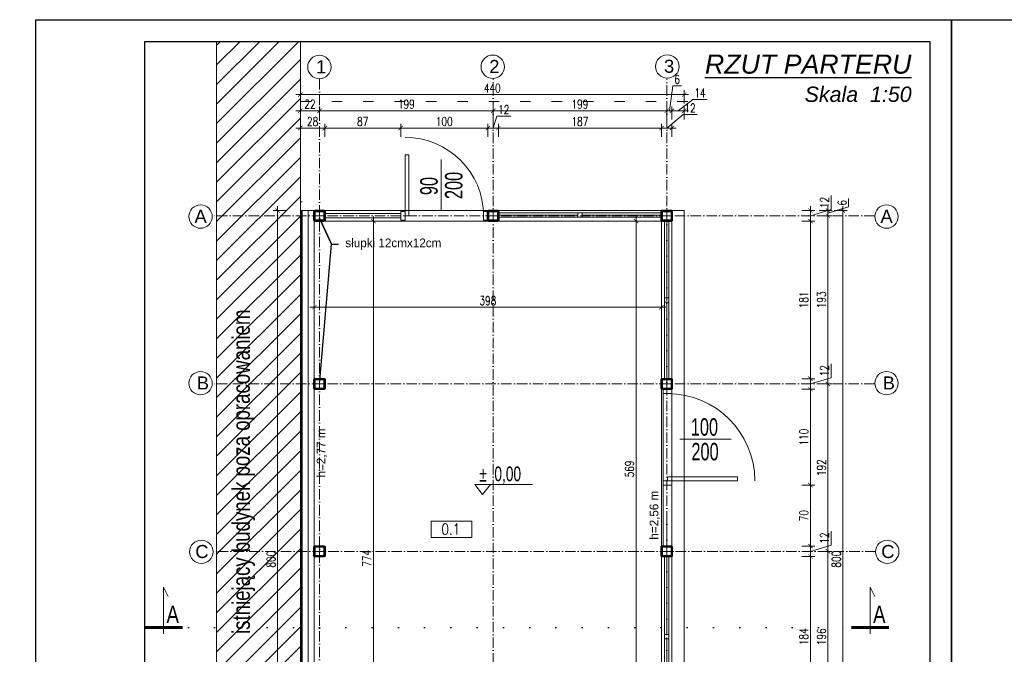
# Model space of a CAD drawing. Header units: millimetres. Extents: x 0 to 27018, y 10208 to 12867.
# Tile 19 of 25: x 21285 to 22413, y 10965 to 11693. Entities that reach past the tile are written whole.
import ezdxf
from ezdxf import colors
from ezdxf.entities.mleader import LeaderData, LeaderLine
from ezdxf.enums import TextEntityAlignment as Align
from ezdxf.math import Vec2, Vec3

# ---------------------------------------------------------------- set-up
doc = ezdxf.new("R2010")
doc.units = ezdxf.units.MM
for name, pattern in [('1105-AUCH-KA-PZ-AR-110-C$0$POL-01000-RG-1A(TYPE B)$0$CERCHOVANA2', [120, 40, -80, 0, 0, 0, 0]), ('ACAD_ISO03W100', [30, 12, -18]), ('ACAD_ISO07W100', [3, 0, -3]), ('ACAD_ISO10W100', [18, 12, -3, 0, -3])]:
    doc.linetypes.add(name, pattern=pattern)
for name, color, linetype, lineweight in [('0.widokowa', 171, 'Continuous', 18), ('A_opis pomieszczen', 5, 'Continuous', 15), ('izolacja', 191, 'BATTING', 0), ('opis', 241, 'Continuous', 13), ('OPISY', 240, 'Continuous', 18), ('osie', 43, 'ACAD_ISO10W100', 0), ('PRZEKROJOWA', 7, 'Continuous', 40), ('RAMKA', 4, 'Continuous', 60), ('siatka', 30, 'ACAD_ISO03W100', 25), ('widok', 103, 'Continuous', 20), ('wymiar', 13, 'Continuous', 13)]:
    doc.layers.add(name, color=color, linetype=linetype, lineweight=lineweight)
doc.layers.add('Znak północy', color=7, linetype='Continuous')
doc.styles.add('4mm', font='txt', dxfattribs={"width": 0.8, "height": 20})
doc.styles.add('8mm', font='txt', dxfattribs={"width": 0.8, "height": 40})
doc.styles.add('arial CE', font='txt')
doc.styles.add('MÓJ', font='txt', dxfattribs={"width": 0.8, "height": 20})
doc.styles.add('NOWY 50', font='romans.shx', dxfattribs={"width": 0.75, "height": 10})
doc.styles.add('UDL opis', font='simplex.shx', dxfattribs={"width": 0.8})
doc.linetypes.add('BATTING', pattern='A,0.00254,-2.54,[134,ltypeshp.shx,S=2.54,R=0,X=-2.54,Y=0],-5.08,[134,ltypeshp.shx,S=2.54,R=180,X=2.54,Y=0],-2.54', length=10.16254)
doc.dimstyles.new('NOWY 1DO50', dxfattribs={"dimtxt": 20, "dimasz": 5, "dimexe": 5, "dimexo": 5, "dimgap": 2.5, "dimtad": 1, "dimdec": 0, "dimtxsty": 'NOWY 50', "dimblk": 'ARCHTICK', "dimcen": 1.25, "dimdle": 5, "dimclrd": 256, "dimclre": 256, "dimclrt": 256, "dimadec": 0, "dimazin": 0, "dimtfac": 1, "dimtdec": 0, "dimtmove": 1, "dimatfit": 0, "dimldrblk": 'ARCHTICK', "dimfxl": 10, "dimfxlon": 1, "dimlwd": -1, "dimlwe": -1, "dimarcsym": 0})

# ---------------------------------------------------------------- blocks, each defined once
blk = doc.blocks.new('*U2668')
for points in [[(-51, -60), (51, -60, 0.4142136), (60, -51), (60, 51, 0.4142136), (51, 60), (-51, 60, 0.4142136), (-60, 51), (-60, -51, 0.4142136)], [(-48, -54), (48, -54, 0.4142136), (54, -48), (54, 48, 0.4142136), (48, 54), (-48, 54, 0.4142136), (-54, 48), (-54, -48, 0.4142136)]]:
    blk.add_lwpolyline(points, format="xyb", close=True)
at = {"layer": 'osie'}
for p, q in [((-64.5, 0), (64.5, 0)), ((0, -62), (0, 62))]:
    blk.add_line(p, q, dxfattribs=at)
blk = doc.blocks.new('*U2669')
for points in [[(0, 50), (50, 50), (50, -50), (0, -50)], [(50, 0), (50, -800), (93.75, -800), (93.75, 0)], [(1050, 50), (1100, 50), (1100, -50), (1050, -50)]]:
    blk.add_lwpolyline(points, close=True)
blk.add_arc((50, 0), 1000, 270, 0)
blk = doc.blocks.new('*U2670')
for points in [[(-950, 50), (-1000, 50), (-1000, -50), (-950, -50)], [(-50, 0), (-50, -700), (-93.75, -700), (-93.75, 0)], [(0, 50), (-50, 50), (-50, -50), (0, -50)]]:
    blk.add_lwpolyline(points, close=True)
blk.add_arc((-50, 0), 900, 180, 270)
blk = doc.blocks.new('*U2687')
for p, q in [((84.8, 75.4), (84.8, -32.2)), ((84.8, -32.2), (74.1, -10.5))]:
    blk.add_line(p, q)
at = {"layer": 'RAMKA'}
blk.add_line((41.7, 60.2), (127.5, 60.2), dxfattribs=at)
at = {"style": '8mm', "width": 0.8}
blk.add_attdef('A', text='', height=40, dxfattribs=at).set_placement((63.8, 30.1), align=Align.MIDDLE)
blk = doc.blocks.new('*U2805')
blk.add_line((0, 0), (58.7, 0))
blk.add_line((0, 0), (58.7, 0))
at = {"style": '4mm', "width": 0.7, "flags": 4}
for tag, p in [('SZER', (28.1, 14.1)), ('WYS', (28.8, -14.2))]:
    blk.add_attdef(tag, text='', height=20, dxfattribs=at).set_placement(p, align=Align.MIDDLE_CENTER)
blk = doc.blocks.new('*U2807')
blk.add_line((0, 0), (58.7, 0))
blk.add_line((0, 0), (58.7, 0))
at = {"style": '4mm', "width": 0.7, "flags": 4}
for tag, p in [('SZER', (28.1, 14.1)), ('WYS', (28.8, -14.2))]:
    blk.add_attdef(tag, text='', height=20, dxfattribs=at).set_placement(p, align=Align.MIDDLE_CENTER)
blk = doc.blocks.new('POZIOM')
for p, q in [((-10.7, 13.7), (68.1, 13.7)), ((0, 0), (-10.7, 13.7)), ((10.7, 13.7), (0, 0))]:
    blk.add_line(p, q)
at = {"style": '4mm', "width": 0.7}
blk.add_attdef('ZN', text='', height=20, dxfattribs=at).set_placement((0.6, 17.6), align=Align.CENTER)
blk.add_attdef('POZ', (16.1, 18.1), '', height=20, dxfattribs=at)
blk = doc.blocks.new('_ArchTick')
at = {"color": 0, "linetype": 'ByBlock', "const_width": 0.15}
blk.add_lwpolyline([(-0.5, -0.5), (0.5, 0.5)], dxfattribs=at)
blk = doc.blocks.new('*D2809')
at = {"layer": 'Defpoints', "color": 0}
for p in [(21622.3, 11359.8), (22020.3, 11362.8), (22020.3, 11359.8)]:
    blk.add_point(p, dxfattribs=at)
at = {"layer": 'wymiar'}
for p, q in [((21622.3, 11362.8), (21622.3, 11367.8)), ((22020.3, 11362.8), (22020.3, 11367.8)), ((21617.3, 11362.8), (22025.3, 11362.8))]:
    blk.add_line(p, q, dxfattribs=at)
at = {"layer": 'wymiar', "linetype": 'ByBlock', "xscale": 5, "yscale": 5, "zscale": 5, "rotation": 180}
blk.add_blockref('_ArchTick', (21622.3, 11362.8), dxfattribs=at)
at = {"layer": 'wymiar', "linetype": 'ByBlock', "xscale": 5, "yscale": 5, "zscale": 5}
blk.add_blockref('_ArchTick', (22020.3, 11362.8), dxfattribs=at)
at = {"layer": 'wymiar', "insert": (21821.3, 11370.3), "char_height": 10, "attachment_point": 5, "style": 'NOWY 50'}
blk.add_mtext('398', dxfattribs=at)
blk = doc.blocks.new('*D2810')
at = {"layer": 'Defpoints', "color": 0}
for p in [(21686.8, 11461.7), (21686.8, 10687.7), (21690, 10687.7)]:
    blk.add_point(p, dxfattribs=at)
at = {"layer": 'wymiar'}
for p, q in [((21690, 11466.7), (21690, 10682.7)), ((21690, 11461.7), (21695, 11461.7)), ((21690, 10687.7), (21695, 10687.7))]:
    blk.add_line(p, q, dxfattribs=at)
at = {"layer": 'wymiar', "linetype": 'ByBlock', "xscale": 5, "yscale": 5, "zscale": 5}
for p, rotation in [((21690, 11461.7), 90), ((21690, 10687.7), 270)]:
    blk.add_blockref('_ArchTick', p, dxfattribs=dict(at, rotation=rotation))
at = {"layer": 'wymiar', "insert": (21682.5, 11074.7), "char_height": 10, "attachment_point": 5, "rotation": 90, "style": 'NOWY 50'}
blk.add_mtext('774', dxfattribs=at)
blk = doc.blocks.new('*D2812')
at = {"layer": 'Defpoints', "color": 0}
for p in [(22000.1, 11461.7), (21991.1, 10892.7), (22024.3, 10892.7)]:
    blk.add_point(p, dxfattribs=at)
at = {"layer": 'wymiar'}
for p, q in [((21995.1, 11461.7), (21986.1, 11461.7)), ((21991.1, 11466.7), (21991.1, 10887.7)), ((22001.1, 10892.7), (21986.1, 10892.7))]:
    blk.add_line(p, q, dxfattribs=at)
at = {"layer": 'wymiar', "linetype": 'ByBlock', "xscale": 5, "yscale": 5, "zscale": 5}
for p, rotation in [((21991.1, 11461.7), 90), ((21991.1, 10892.7), 270)]:
    blk.add_blockref('_ArchTick', p, dxfattribs=dict(at, rotation=rotation))
at = {"layer": 'wymiar', "insert": (21983.6, 11177.2), "char_height": 10, "attachment_point": 5, "rotation": 90, "style": 'NOWY 50'}
blk.add_mtext('569', dxfattribs=at)
blk = doc.blocks.new('*D2824')
at = {"layer": 'Defpoints', "color": 0}
for p in [(22046.3, 11606.7), (21606.3, 11504.2), (22046.3, 11504.2)]:
    blk.add_point(p, dxfattribs=at)
at = {"layer": 'wymiar'}
for p, q in [((21601.3, 11606.7), (22051.3, 11606.7)), ((21606.3, 11596.7), (21606.3, 11611.7)), ((22046.3, 11596.7), (22046.3, 11611.7))]:
    blk.add_line(p, q, dxfattribs=at)
at = {"layer": 'wymiar', "linetype": 'ByBlock', "xscale": 5, "yscale": 5, "zscale": 5, "rotation": 180}
blk.add_blockref('_ArchTick', (21606.3, 11606.7), dxfattribs=at)
at = {"layer": 'wymiar', "linetype": 'ByBlock', "xscale": 5, "yscale": 5, "zscale": 5}
blk.add_blockref('_ArchTick', (22046.3, 11606.7), dxfattribs=at)
at = {"layer": 'wymiar', "insert": (21826.3, 11614.2), "char_height": 10, "attachment_point": 5, "style": 'NOWY 50'}
blk.add_mtext('440', dxfattribs=at)
blk = doc.blocks.new('*D2825')
at = {"layer": 'Defpoints', "color": 0}
for p in [(21628.3, 11588.2), (21606.3, 11477.5), (21628.3, 11477.5)]:
    blk.add_point(p, dxfattribs=at)
at = {"layer": 'wymiar'}
for p, q in [((21606.3, 11578.2), (21606.3, 11593.2)), ((21628.3, 11578.2), (21628.3, 11593.2)), ((21601.3, 11588.2), (21633.3, 11588.2))]:
    blk.add_line(p, q, dxfattribs=at)
at = {"layer": 'wymiar', "linetype": 'ByBlock', "xscale": 5, "yscale": 5, "zscale": 5, "rotation": 180}
blk.add_blockref('_ArchTick', (21606.3, 11588.2), dxfattribs=at)
at = {"layer": 'wymiar', "linetype": 'ByBlock', "xscale": 5, "yscale": 5, "zscale": 5}
blk.add_blockref('_ArchTick', (21628.3, 11588.2), dxfattribs=at)
at = {"layer": 'wymiar', "insert": (21617.3, 11595.7), "char_height": 10, "attachment_point": 5, "style": 'NOWY 50'}
blk.add_mtext('22', dxfattribs=at)
blk = doc.blocks.new('*D2826')
at = {"layer": 'Defpoints', "color": 0}
for p in [(21827.3, 11588.2), (21827.3, 11569.5), (21628.3, 11477.5)]:
    blk.add_point(p, dxfattribs=at)
at = {"layer": 'wymiar'}
for p, q in [((21628.3, 11578.2), (21628.3, 11593.2)), ((21827.3, 11578.2), (21827.3, 11593.2)), ((21623.3, 11588.2), (21832.3, 11588.2))]:
    blk.add_line(p, q, dxfattribs=at)
at = {"layer": 'wymiar', "linetype": 'ByBlock', "xscale": 5, "yscale": 5, "zscale": 5, "rotation": 180}
blk.add_blockref('_ArchTick', (21628.3, 11588.2), dxfattribs=at)
at = {"layer": 'wymiar', "linetype": 'ByBlock', "xscale": 5, "yscale": 5, "zscale": 5}
blk.add_blockref('_ArchTick', (21827.3, 11588.2), dxfattribs=at)
at = {"layer": 'wymiar', "insert": (21727.8, 11595.7), "char_height": 10, "attachment_point": 5, "style": 'NOWY 50'}
blk.add_mtext('199', dxfattribs=at)
blk = doc.blocks.new('*D2827')
at = {"layer": 'Defpoints', "color": 0}
for p in [(22026.3, 11588.2), (21827.3, 11569.5), (22026.3, 11548.1)]:
    blk.add_point(p, dxfattribs=at)
at = {"layer": 'wymiar'}
for p, q in [((21827.3, 11578.2), (21827.3, 11593.2)), ((22026.3, 11578.2), (22026.3, 11593.2)), ((21822.3, 11588.2), (22031.3, 11588.2))]:
    blk.add_line(p, q, dxfattribs=at)
at = {"layer": 'wymiar', "linetype": 'ByBlock', "xscale": 5, "yscale": 5, "zscale": 5, "rotation": 180}
blk.add_blockref('_ArchTick', (21827.3, 11588.2), dxfattribs=at)
at = {"layer": 'wymiar', "linetype": 'ByBlock', "xscale": 5, "yscale": 5, "zscale": 5}
blk.add_blockref('_ArchTick', (22026.3, 11588.2), dxfattribs=at)
at = {"layer": 'wymiar', "insert": (21926.8, 11595.7), "char_height": 10, "attachment_point": 5, "style": 'NOWY 50'}
blk.add_mtext('199', dxfattribs=at)
blk = doc.blocks.new('*D2828')
at = {"layer": 'Defpoints', "color": 0}
for p in [(22032.3, 11588.2), (22026.3, 11548.1), (22032.3, 11470.2)]:
    blk.add_point(p, dxfattribs=at)
at = {"layer": 'wymiar'}
for p, q in [((22033.4, 11616.7), (22029.3, 11588.2)), ((22043.1, 11616.7), (22033.4, 11616.7)), ((22026.3, 11578.2), (22026.3, 11593.2)), ((22032.3, 11578.2), (22032.3, 11593.2)), ((22021.3, 11588.2), (22037.3, 11588.2))]:
    blk.add_line(p, q, dxfattribs=at)
at = {"layer": 'wymiar', "linetype": 'ByBlock', "xscale": 5, "yscale": 5, "zscale": 5, "rotation": 180}
blk.add_blockref('_ArchTick', (22026.3, 11588.2), dxfattribs=at)
at = {"layer": 'wymiar', "linetype": 'ByBlock', "xscale": 5, "yscale": 5, "zscale": 5}
blk.add_blockref('_ArchTick', (22032.3, 11588.2), dxfattribs=at)
at = {"layer": 'wymiar', "insert": (22038.2, 11624.2), "char_height": 10, "attachment_point": 5, "style": 'NOWY 50'}
blk.add_mtext('6', dxfattribs=at)
blk = doc.blocks.new('*D2829')
at = {"layer": 'Defpoints', "color": 0}
for p in [(22046.3, 11588.2), (22032.3, 11470.2), (22046.3, 11470.2)]:
    blk.add_point(p, dxfattribs=at)
at = {"layer": 'wymiar'}
for p, q in [((22032.3, 11578.2), (22032.3, 11593.2)), ((22056.2, 11601.1), (22039.3, 11588.2)), ((22046.3, 11578.2), (22046.3, 11593.2)), ((22072.6, 11601.1), (22056.2, 11601.1)), ((22027.3, 11588.2), (22051.3, 11588.2))]:
    blk.add_line(p, q, dxfattribs=at)
at = {"layer": 'wymiar', "linetype": 'ByBlock', "xscale": 5, "yscale": 5, "zscale": 5, "rotation": 180}
blk.add_blockref('_ArchTick', (22032.3, 11588.2), dxfattribs=at)
at = {"layer": 'wymiar', "linetype": 'ByBlock', "xscale": 5, "yscale": 5, "zscale": 5}
blk.add_blockref('_ArchTick', (22046.3, 11588.2), dxfattribs=at)
at = {"layer": 'wymiar', "insert": (22064.4, 11608.6), "char_height": 10, "attachment_point": 5, "style": 'NOWY 50'}
blk.add_mtext('14', dxfattribs=at)
blk = doc.blocks.new('*D2833')
at = {"layer": 'Defpoints', "color": 0}
for p in [(21634.3, 11568.3), (21606.3, 11476.5), (21634.3, 11471.4)]:
    blk.add_point(p, dxfattribs=at)
at = {"layer": 'wymiar'}
for p, q in [((21606.3, 11558.3), (21606.3, 11573.3)), ((21634.3, 11558.3), (21634.3, 11573.3)), ((21601.3, 11568.3), (21639.3, 11568.3))]:
    blk.add_line(p, q, dxfattribs=at)
at = {"layer": 'wymiar', "linetype": 'ByBlock', "xscale": 5, "yscale": 5, "zscale": 5, "rotation": 180}
blk.add_blockref('_ArchTick', (21606.3, 11568.3), dxfattribs=at)
at = {"layer": 'wymiar', "linetype": 'ByBlock', "xscale": 5, "yscale": 5, "zscale": 5}
blk.add_blockref('_ArchTick', (21634.3, 11568.3), dxfattribs=at)
at = {"layer": 'wymiar', "insert": (21620.3, 11575.8), "char_height": 10, "attachment_point": 5, "style": 'NOWY 50'}
blk.add_mtext('28', dxfattribs=at)
blk = doc.blocks.new('*D2834')
at = {"layer": 'Defpoints', "color": 0}
for p in [(21721.3, 11568.3), (21634.3, 11471.4), (21721.3, 11472.7)]:
    blk.add_point(p, dxfattribs=at)
at = {"layer": 'wymiar'}
for p, q in [((21634.3, 11558.3), (21634.3, 11573.3)), ((21721.3, 11558.3), (21721.3, 11573.3)), ((21629.3, 11568.3), (21726.3, 11568.3))]:
    blk.add_line(p, q, dxfattribs=at)
at = {"layer": 'wymiar', "linetype": 'ByBlock', "xscale": 5, "yscale": 5, "zscale": 5, "rotation": 180}
blk.add_blockref('_ArchTick', (21634.3, 11568.3), dxfattribs=at)
at = {"layer": 'wymiar', "linetype": 'ByBlock', "xscale": 5, "yscale": 5, "zscale": 5}
blk.add_blockref('_ArchTick', (21721.3, 11568.3), dxfattribs=at)
at = {"layer": 'wymiar', "insert": (21677.8, 11575.8), "char_height": 10, "attachment_point": 5, "style": 'NOWY 50'}
blk.add_mtext('87', dxfattribs=at)
blk = doc.blocks.new('*D2835')
at = {"layer": 'Defpoints', "color": 0}
for p in [(21821.3, 11568.3), (21721.3, 11472.7), (21821.3, 11469.2)]:
    blk.add_point(p, dxfattribs=at)
at = {"layer": 'wymiar'}
for p, q in [((21721.3, 11558.3), (21721.3, 11573.3)), ((21821.3, 11558.3), (21821.3, 11573.3)), ((21716.3, 11568.3), (21826.3, 11568.3))]:
    blk.add_line(p, q, dxfattribs=at)
at = {"layer": 'wymiar', "linetype": 'ByBlock', "xscale": 5, "yscale": 5, "zscale": 5, "rotation": 180}
blk.add_blockref('_ArchTick', (21721.3, 11568.3), dxfattribs=at)
at = {"layer": 'wymiar', "linetype": 'ByBlock', "xscale": 5, "yscale": 5, "zscale": 5}
blk.add_blockref('_ArchTick', (21821.3, 11568.3), dxfattribs=at)
at = {"layer": 'wymiar', "insert": (21771.3, 11575.8), "char_height": 10, "attachment_point": 5, "style": 'NOWY 50'}
blk.add_mtext('100', dxfattribs=at)
blk = doc.blocks.new('*D2836')
at = {"layer": 'Defpoints', "color": 0}
for p in [(21833.3, 11568.3), (21821.3, 11469.2), (21833.3, 11470.1)]:
    blk.add_point(p, dxfattribs=at)
at = {"layer": 'wymiar'}
for p, q in [((21831.4, 11582), (21827.3, 11568.3)), ((21847.5, 11582), (21831.4, 11582)), ((21821.3, 11558.3), (21821.3, 11573.3)), ((21833.3, 11558.3), (21833.3, 11573.3)), ((21816.3, 11568.3), (21838.3, 11568.3)), ((21821.3, 11568.3), (21816.3, 11568.3)), ((21833.3, 11568.3), (21838.3, 11568.3))]:
    blk.add_line(p, q, dxfattribs=at)
at = {"layer": 'wymiar', "linetype": 'ByBlock', "xscale": 5, "yscale": 5, "zscale": 5}
blk.add_blockref('_ArchTick', (21821.3, 11568.3), dxfattribs=at)
at = {"layer": 'wymiar', "linetype": 'ByBlock', "xscale": 5, "yscale": 5, "zscale": 5, "rotation": 180}
blk.add_blockref('_ArchTick', (21833.3, 11568.3), dxfattribs=at)
at = {"layer": 'wymiar', "insert": (21839.5, 11589.5), "char_height": 10, "attachment_point": 5, "style": 'NOWY 50'}
blk.add_mtext('12', dxfattribs=at)
blk = doc.blocks.new('*D2837')
at = {"layer": 'Defpoints', "color": 0}
for p in [(22020.3, 11568.3), (21833.3, 11470.1), (22020.3, 11469.6)]:
    blk.add_point(p, dxfattribs=at)
at = {"layer": 'wymiar'}
for p, q in [((21833.3, 11558.3), (21833.3, 11573.3)), ((22020.3, 11558.3), (22020.3, 11573.3)), ((21828.3, 11568.3), (22025.3, 11568.3))]:
    blk.add_line(p, q, dxfattribs=at)
at = {"layer": 'wymiar', "linetype": 'ByBlock', "xscale": 5, "yscale": 5, "zscale": 5, "rotation": 180}
blk.add_blockref('_ArchTick', (21833.3, 11568.3), dxfattribs=at)
at = {"layer": 'wymiar', "linetype": 'ByBlock', "xscale": 5, "yscale": 5, "zscale": 5}
blk.add_blockref('_ArchTick', (22020.3, 11568.3), dxfattribs=at)
at = {"layer": 'wymiar', "insert": (21926.8, 11575.8), "char_height": 10, "attachment_point": 5, "style": 'NOWY 50'}
blk.add_mtext('187', dxfattribs=at)
blk = doc.blocks.new('*D2838')
at = {"layer": 'Defpoints', "color": 0}
for p in [(22032.3, 11568.3), (22020.3, 11469.6), (22032.3, 11469.6)]:
    blk.add_point(p, dxfattribs=at)
at = {"layer": 'wymiar'}
for p, q in [((22045, 11583.9), (22026.3, 11568.3)), ((22061, 11583.9), (22045, 11583.9)), ((22020.3, 11558.3), (22020.3, 11573.3)), ((22032.3, 11558.3), (22032.3, 11573.3)), ((22015.3, 11568.3), (22037.3, 11568.3))]:
    blk.add_line(p, q, dxfattribs=at)
at = {"layer": 'wymiar', "linetype": 'ByBlock', "xscale": 5, "yscale": 5, "zscale": 5, "rotation": 180}
blk.add_blockref('_ArchTick', (22020.3, 11568.3), dxfattribs=at)
at = {"layer": 'wymiar', "linetype": 'ByBlock', "xscale": 5, "yscale": 5, "zscale": 5}
blk.add_blockref('_ArchTick', (22032.3, 11568.3), dxfattribs=at)
at = {"layer": 'wymiar', "insert": (22053, 11591.4), "char_height": 10, "attachment_point": 5, "style": 'NOWY 50'}
blk.add_mtext('12', dxfattribs=at)
blk = doc.blocks.new('*D2839')
at = {"layer": 'Defpoints', "color": 0}
for p in [(22033.2, 11473.7), (22033.2, 10673.7), (22228.2, 10673.7)]:
    blk.add_point(p, dxfattribs=at)
at = {"layer": 'wymiar'}
for p, q in [((22218.2, 11473.7), (22233.2, 11473.7)), ((22228.2, 11478.7), (22228.2, 10668.7)), ((22218.2, 10673.7), (22233.2, 10673.7))]:
    blk.add_line(p, q, dxfattribs=at)
at = {"layer": 'wymiar', "linetype": 'ByBlock', "xscale": 5, "yscale": 5, "zscale": 5}
for p, rotation in [((22228.2, 11473.7), 90), ((22228.2, 10673.7), 270)]:
    blk.add_blockref('_ArchTick', p, dxfattribs=dict(at, rotation=rotation))
at = {"layer": 'wymiar', "insert": (22220.7, 11073.7), "char_height": 10, "attachment_point": 5, "rotation": 90, "style": 'NOWY 50'}
blk.add_mtext('800', dxfattribs=at)
blk = doc.blocks.new('*D2847')
at = {"layer": 'Defpoints', "color": 0}
for p in [(22029.9, 11473.7), (22032.5, 11467.7), (22211.1, 11467.7)]:
    blk.add_point(p, dxfattribs=at)
at = {"layer": 'wymiar'}
for p, q in [((22234.8, 11487.5), (22234.8, 11477.8)), ((22201.1, 11473.7), (22216.1, 11473.7)), ((22211.1, 11478.7), (22211.1, 11462.7)), ((22211.1, 11473.7), (22211.1, 11478.7)), ((22234.8, 11477.8), (22211.1, 11470.7)), ((22201.1, 11467.7), (22216.1, 11467.7)), ((22211.1, 11467.7), (22211.1, 11462.7))]:
    blk.add_line(p, q, dxfattribs=at)
at = {"layer": 'wymiar', "linetype": 'ByBlock', "xscale": 5, "yscale": 5, "zscale": 5}
for p, rotation in [((22211.1, 11473.7), 270), ((22211.1, 11467.7), 90)]:
    blk.add_blockref('_ArchTick', p, dxfattribs=dict(at, rotation=rotation))
at = {"layer": 'wymiar', "insert": (22227.3, 11482.6), "char_height": 10, "attachment_point": 5, "rotation": 90, "style": 'NOWY 50'}
blk.add_mtext('6', dxfattribs=at)
blk = doc.blocks.new('*D2848')
at = {"layer": 'Defpoints', "color": 0}
for p in [(22032.5, 11467.7), (22032.5, 11274.7), (22211.1, 11274.7)]:
    blk.add_point(p, dxfattribs=at)
at = {"layer": 'wymiar'}
for p, q in [((22211.1, 11472.7), (22211.1, 11269.7)), ((22201.1, 11467.7), (22216.1, 11467.7)), ((22201.1, 11274.7), (22216.1, 11274.7))]:
    blk.add_line(p, q, dxfattribs=at)
at = {"layer": 'wymiar', "linetype": 'ByBlock', "xscale": 5, "yscale": 5, "zscale": 5}
for p, rotation in [((22211.1, 11467.7), 90), ((22211.1, 11274.7), 270)]:
    blk.add_blockref('_ArchTick', p, dxfattribs=dict(at, rotation=rotation))
at = {"layer": 'wymiar', "insert": (22203.6, 11371.2), "char_height": 10, "attachment_point": 5, "rotation": 90, "style": 'NOWY 50'}
blk.add_mtext('193', dxfattribs=at)
blk = doc.blocks.new('*D2849')
at = {"layer": 'Defpoints', "color": 0}
for p in [(22211.1, 11274.7), (22198.2, 11082.7), (22211.1, 11082.7)]:
    blk.add_point(p, dxfattribs=at)
at = {"layer": 'wymiar'}
for p, q in [((22211.1, 11279.7), (22211.1, 11077.7)), ((22206.1, 11274.7), (22206.1, 11274.7)), ((22203.2, 11082.7), (22216.1, 11082.7))]:
    blk.add_line(p, q, dxfattribs=at)
at = {"layer": 'wymiar', "linetype": 'ByBlock', "xscale": 5, "yscale": 5, "zscale": 5}
for p, rotation in [((22211.1, 11274.7), 90), ((22211.1, 11082.7), 270)]:
    blk.add_blockref('_ArchTick', p, dxfattribs=dict(at, rotation=rotation))
at = {"layer": 'wymiar', "insert": (22203.6, 11178.7), "char_height": 10, "attachment_point": 5, "rotation": 90, "style": 'NOWY 50'}
blk.add_mtext('192', dxfattribs=at)
blk = doc.blocks.new('*D2850')
at = {"layer": 'Defpoints', "color": 0}
for p in [(22198.2, 11082.7), (22208.3, 10886.7), (22211.1, 10886.7)]:
    blk.add_point(p, dxfattribs=at)
at = {"layer": 'wymiar'}
for p, q in [((22211.1, 11087.7), (22211.1, 10881.7)), ((22203.2, 11082.7), (22216.1, 11082.7)), ((22211.1, 10886.7), (22216.1, 10886.7))]:
    blk.add_line(p, q, dxfattribs=at)
at = {"layer": 'wymiar', "linetype": 'ByBlock', "xscale": 5, "yscale": 5, "zscale": 5}
for p, rotation in [((22211.1, 11082.7), 90), ((22211.1, 10886.7), 270)]:
    blk.add_blockref('_ArchTick', p, dxfattribs=dict(at, rotation=rotation))
at = {"layer": 'wymiar', "insert": (22203.6, 10984.7), "char_height": 10, "attachment_point": 5, "rotation": 90, "style": 'NOWY 50'}
blk.add_mtext('196', dxfattribs=at)
blk = doc.blocks.new('*D2853')
at = {"layer": 'Defpoints', "color": 0}
for p in [(22029.9, 11473.7), (22029.9, 11461.7), (22191, 11461.7)]:
    blk.add_point(p, dxfattribs=at)
at = {"layer": 'wymiar'}
for p, q in [((22214.7, 11490.9), (22214.7, 11474.8)), ((22181, 11473.7), (22196, 11473.7)), ((22191, 11478.7), (22191, 11456.7)), ((22191, 11473.7), (22191, 11478.7)), ((22214.7, 11474.8), (22191, 11467.7)), ((22181, 11461.7), (22196, 11461.7)), ((22191, 11461.7), (22191, 11456.7))]:
    blk.add_line(p, q, dxfattribs=at)
at = {"layer": 'wymiar', "linetype": 'ByBlock', "xscale": 5, "yscale": 5, "zscale": 5}
for p, rotation in [((22191, 11473.7), 270), ((22191, 11461.7), 90)]:
    blk.add_blockref('_ArchTick', p, dxfattribs=dict(at, rotation=rotation))
at = {"layer": 'wymiar', "insert": (22207.2, 11482.9), "char_height": 10, "attachment_point": 5, "rotation": 90, "style": 'NOWY 50'}
blk.add_mtext('12', dxfattribs=at)
blk = doc.blocks.new('*D2854')
at = {"layer": 'Defpoints', "color": 0}
for p in [(22029.9, 11461.7), (22030.2, 11280.7), (22191, 11280.7)]:
    blk.add_point(p, dxfattribs=at)
at = {"layer": 'wymiar'}
for p, q in [((22181, 11461.7), (22196, 11461.7)), ((22191, 11466.7), (22191, 11275.7)), ((22181, 11280.7), (22196, 11280.7))]:
    blk.add_line(p, q, dxfattribs=at)
at = {"layer": 'wymiar', "linetype": 'ByBlock', "xscale": 5, "yscale": 5, "zscale": 5}
for p, rotation in [((22191, 11461.7), 90), ((22191, 11280.7), 270)]:
    blk.add_blockref('_ArchTick', p, dxfattribs=dict(at, rotation=rotation))
at = {"layer": 'wymiar', "insert": (22183.5, 11371.2), "char_height": 10, "attachment_point": 5, "rotation": 90, "style": 'NOWY 50'}
blk.add_mtext('181', dxfattribs=at)
blk = doc.blocks.new('*D2855')
at = {"layer": 'Defpoints', "color": 0}
for p in [(22030.2, 11280.7), (22030.7, 11268.7), (22191, 11268.7)]:
    blk.add_point(p, dxfattribs=at)
at = {"layer": 'wymiar'}
for p, q in [((22214.7, 11297.9), (22214.7, 11281.8)), ((22181, 11280.7), (22196, 11280.7)), ((22191, 11285.7), (22191, 11263.7)), ((22191, 11280.7), (22191, 11285.7)), ((22214.7, 11281.8), (22191, 11274.7)), ((22181, 11268.7), (22196, 11268.7)), ((22191, 11268.7), (22191, 11263.7))]:
    blk.add_line(p, q, dxfattribs=at)
at = {"layer": 'wymiar', "linetype": 'ByBlock', "xscale": 5, "yscale": 5, "zscale": 5}
for p, rotation in [((22191, 11280.7), 270), ((22191, 11268.7), 90)]:
    blk.add_blockref('_ArchTick', p, dxfattribs=dict(at, rotation=rotation))
at = {"layer": 'wymiar', "insert": (22207.2, 11289.9), "char_height": 10, "attachment_point": 5, "rotation": 90, "style": 'NOWY 50'}
blk.add_mtext('12', dxfattribs=at)
blk = doc.blocks.new('*D2857')
at = {"layer": 'Defpoints', "color": 0}
for p in [(22030.7, 11268.7), (22032.3, 11158.7), (22191, 11158.7)]:
    blk.add_point(p, dxfattribs=at)
at = {"layer": 'wymiar'}
for p, q in [((22181, 11268.7), (22196, 11268.7)), ((22191, 11273.7), (22191, 11153.7)), ((22181, 11158.7), (22196, 11158.7))]:
    blk.add_line(p, q, dxfattribs=at)
at = {"layer": 'wymiar', "linetype": 'ByBlock', "xscale": 5, "yscale": 5, "zscale": 5}
for p, rotation in [((22191, 11268.7), 90), ((22191, 11158.7), 270)]:
    blk.add_blockref('_ArchTick', p, dxfattribs=dict(at, rotation=rotation))
at = {"layer": 'wymiar', "insert": (22183.5, 11213.7), "char_height": 10, "attachment_point": 5, "rotation": 90, "style": 'NOWY 50'}
blk.add_mtext('110', dxfattribs=at)
blk = doc.blocks.new('*D2858')
at = {"layer": 'Defpoints', "color": 0}
for p in [(22032.3, 11158.7), (22030.5, 11088.7), (22191, 11088.7)]:
    blk.add_point(p, dxfattribs=at)
at = {"layer": 'wymiar'}
for p, q in [((22191, 11163.7), (22191, 11083.7)), ((22181, 11158.7), (22196, 11158.7)), ((22181, 11088.7), (22196, 11088.7))]:
    blk.add_line(p, q, dxfattribs=at)
at = {"layer": 'wymiar', "linetype": 'ByBlock', "xscale": 5, "yscale": 5, "zscale": 5}
for p, rotation in [((22191, 11158.7), 90), ((22191, 11088.7), 270)]:
    blk.add_blockref('_ArchTick', p, dxfattribs=dict(at, rotation=rotation))
at = {"layer": 'wymiar', "insert": (22183.5, 11123.7), "char_height": 10, "attachment_point": 5, "rotation": 90, "style": 'NOWY 50'}
blk.add_mtext('70', dxfattribs=at)
blk = doc.blocks.new('*D2859')
at = {"layer": 'Defpoints', "color": 0}
for p in [(22030.5, 11088.7), (22030.5, 11076.7), (22191, 11076.7)]:
    blk.add_point(p, dxfattribs=at)
at = {"layer": 'wymiar'}
for p, q in [((22214.7, 11105.9), (22214.7, 11089.8)), ((22181, 11088.7), (22196, 11088.7)), ((22191, 11093.7), (22191, 11071.7)), ((22191, 11088.7), (22191, 11093.7)), ((22214.7, 11089.8), (22191, 11082.7)), ((22181, 11076.7), (22196, 11076.7)), ((22191, 11076.7), (22191, 11071.7))]:
    blk.add_line(p, q, dxfattribs=at)
at = {"layer": 'wymiar', "linetype": 'ByBlock', "xscale": 5, "yscale": 5, "zscale": 5}
for p, rotation in [((22191, 11088.7), 270), ((22191, 11076.7), 90)]:
    blk.add_blockref('_ArchTick', p, dxfattribs=dict(at, rotation=rotation))
at = {"layer": 'wymiar', "insert": (22207.2, 11097.9), "char_height": 10, "attachment_point": 5, "rotation": 90, "style": 'NOWY 50'}
blk.add_mtext('12', dxfattribs=at)
blk = doc.blocks.new('*D2860')
at = {"layer": 'Defpoints', "color": 0}
for p in [(22030.5, 11076.7), (0, 10892.7), (22191, 10892.7)]:
    blk.add_point(p, dxfattribs=at)
at = {"layer": 'wymiar'}
for p, q in [((22181, 11076.7), (22196, 11076.7)), ((22191, 11081.7), (22191, 10887.7)), ((22181, 10892.7), (22196, 10892.7))]:
    blk.add_line(p, q, dxfattribs=at)
at = {"layer": 'wymiar', "linetype": 'ByBlock', "xscale": 5, "yscale": 5, "zscale": 5}
for p, rotation in [((22191, 11076.7), 90), ((22191, 10892.7), 270)]:
    blk.add_blockref('_ArchTick', p, dxfattribs=dict(at, rotation=rotation))
at = {"layer": 'wymiar', "insert": (22183.5, 10984.7), "char_height": 10, "attachment_point": 5, "rotation": 90, "style": 'NOWY 50'}
blk.add_mtext('184', dxfattribs=at)
blk = doc.blocks.new('*D2864')
at = {"layer": 'Defpoints', "color": 0}
for p in [(21606.3, 11473.7), (21580.2, 10673.7), (21606.3, 10673.7)]:
    blk.add_point(p, dxfattribs=at)
at = {"layer": 'wymiar'}
for p, q in [((21590.2, 11473.7), (21575.2, 11473.7)), ((21580.2, 11478.7), (21580.2, 10668.7)), ((21590.2, 10673.7), (21575.2, 10673.7))]:
    blk.add_line(p, q, dxfattribs=at)
at = {"layer": 'wymiar', "linetype": 'ByBlock', "xscale": 5, "yscale": 5, "zscale": 5}
for p, rotation in [((21580.2, 11473.7), 90), ((21580.2, 10673.7), 270)]:
    blk.add_blockref('_ArchTick', p, dxfattribs=dict(at, rotation=rotation))
at = {"layer": 'wymiar', "insert": (21572.7, 11073.7), "char_height": 10, "attachment_point": 5, "rotation": 90, "style": 'NOWY 50'}
blk.add_mtext('800', dxfattribs=at)

msp = doc.modelspace()

# ---------------------------------------------------------------- hatches: boundary and pattern name
at = {"layer": 'wymiar'}
h = msp.add_hatch(dxfattribs=at)
h.set_pattern_fill('ANSI31', color=256, scale=5)
h.set_pattern_definition([(45, (0, 3533.518), (-11.22532, 11.22532), [])])
h.paths.add_polyline_path([(21606.3, 10436.9), (21510.3, 10436.9), (21510.3, 11667.7), (21606.3, 11667.7)])

# ---------------------------------------------------------------- linework, layer by layer
at = {"layer": 'A_opis pomieszczen', "color": 0, "lineweight": 0}
msp.add_lwpolyline([(21756.1, 11098.7), (21802.9, 11098.7), (21802.9, 11117.5), (21756.1, 11117.5)], close=True, dxfattribs=at)
at = {"layer": 'izolacja', "lineweight": 0, "ltscale": 0.1}
msp.add_line((21607.3, 11473.7), (21607.3, 10673.7), dxfattribs=at)
at = {"layer": 'izolacja', "lineweight": 0, "ltscale": 0.7}
msp.add_line((21615.3, 10680.7), (21615.3, 11473.7), dxfattribs=at)
at = {"layer": 'opis', "color": 0}
for centre in [(21628.1, 11638.4), (21826.8, 11638.7), (22027, 11639), (21491.9, 11466.8), (22278.2, 11466.8), (21491.9, 11275.6), (22278.2, 11275.6), (21492.8, 11082.2), (22279.1, 11082.2)]:
    msp.add_circle(centre, 13.4, dxfattribs=at)
at = {"layer": 'osie'}
for p, q in [((21628.3, 11624.7), (21628.3, 10573.7)), ((21827.3, 10573.7), (21827.3, 11624.7)), ((22026.3, 10573.7), (22026.3, 11624.7)), ((22264.8, 11467.7), (21506.3, 11467.7)), ((22264.8, 11274.7), (21506.3, 11274.7)), ((22265.7, 11082.7), (21506.3, 11082.7))]:
    msp.add_line(p, q, dxfattribs=at)
at = {"layer": 'siatka', "linetype": 'ACAD_ISO07W100', "ltscale": 10}
msp.add_line((21477.9, 10995.5), (22246.1, 10995.5), dxfattribs=at)
at = {"layer": 'widok'}
for p, q in [((21924.3, 11468.5), (21833.3, 11468.5)), ((22020.3, 11468.5), (21929.3, 11468.5)), ((22026.3, 11461.7), (22026.3, 11373.7)), ((22026.3, 11277.7), (22026.3, 11368.7)), ((22026.3, 11089.2), (22026.3, 11123.7)), ((22026.3, 11076.7), (22026.3, 10987.2)), ((22026.3, 10892.7), (22026.3, 10982.2))]:
    msp.add_line(p, q, dxfattribs=at)
for points in [[(21634.3, 11470.2), (21721.3, 11470.2), (21721.3, 11465.2), (21634.3, 11465.2), (21634.3, 11470.2)], [(21833.3, 11471), (22020.3, 11471), (22020.3, 11466), (21833.3, 11466), (21833.3, 11471)], [(22023.8, 11280.7), (22023.8, 11461.7), (22028.8, 11461.7), (22028.8, 11280.7), (22023.8, 11280.7)], [(22022.3, 11088.7), (22022.3, 11268.7), (22032.3, 11268.7), (22032.3, 11088.7), (22027.3, 11088.7)], [(22023.8, 10892.7), (22023.8, 11076.7), (22028.8, 11076.7), (22028.8, 10892.7), (22023.8, 10892.7)]]:
    msp.add_lwpolyline(points, dxfattribs=at)
for points in [[(21924.3, 11471), (21924.3, 11466), (21929.3, 11466), (21929.3, 11471), (21924.3, 11471)], [(22023.8, 11368.7), (22028.8, 11368.7), (22028.8, 11373.7), (22023.8, 11373.7), (22023.8, 11368.7)], [(22023.8, 10982.2), (22028.8, 10982.2), (22028.8, 10987.2), (22023.8, 10987.2), (22023.8, 10982.2)]]:
    msp.add_lwpolyline(points, close=True, dxfattribs=at)
at = {"layer": 'wymiar'}
for p, q in [((21606.3, 11602.1), (21606.3, 10437.5)), ((21608.3, 11483.7), (21606.3, 11483.7)), ((22032.3, 11473.7), (21608.3, 11473.7)), ((21608.3, 11473.7), (21608.3, 10673.7)), ((21622.3, 11473.7), (21622.3, 10687.7)), ((22032.3, 10687.7), (22032.3, 11473.7)), ((21623.2, 11461.7), (21622.3, 11461.7)), ((22020.3, 11461.7), (21634.3, 11461.7)), ((22020.3, 10699.7), (22020.3, 11461.7))]:
    msp.add_line(p, q, dxfattribs=at)
at = {"layer": 'wymiar', "linetype": '1105-AUCH-KA-PZ-AR-110-C$0$POL-01000-RG-1A(TYPE B)$0$CERCHOVANA2', "ltscale": 0.3}
msp.add_line((21606.3, 11598.7), (22050.4, 11598.7), dxfattribs=at)
at = {"layer": 'wymiar'}
for points in [[(21606.3, 10436.9), (21510.3, 10436.9), (21510.3, 11667.7), (21606.3, 11667.7)], [(21608.3, 10673.7), (21606.3, 10673.7), (21606.3, 11473.7), (21608.3, 11473.7)], [(21608.3, 11473.7), (22046.3, 11473.7), (22046.3, 10673.7), (21608.3, 10673.7)], [(21622.3, 11280.7), (21634.3, 11280.7), (21634.3, 11268.7), (21622.3, 11268.7)], [(21622.3, 11088.7), (21634.3, 11088.7), (21634.3, 11076.7), (21622.3, 11076.7)]]:
    msp.add_lwpolyline(points, close=True, dxfattribs=at)
at = {"layer": 'Znak północy', "ltscale": 10}
for points in [[(21303.1, 11692.7), (22352.8, 11692.7), (22352.8, 10208.3), (21303.1, 10208.3)], [(22352.8, 11692.7), (23402.4, 11692.7), (23402.4, 10208.3), (22352.8, 10208.3)], [(21428.1, 11667.7), (22327.8, 11667.7), (22327.8, 10233.3), (21428.1, 10233.3)]]:
    msp.add_lwpolyline(points, close=True, dxfattribs=at)

# ---------------------------------------------------------------- block references
at = {"layer": '0.widokowa', "xscale": 0.1, "yscale": 0.1, "zscale": 0.1}
for name, p, rotation in [('*U2670', (21721.3, 11467.7), 180), ('*U2669', (22027.3, 11158.7), 90)]:
    msp.add_blockref(name, p, dxfattribs=dict(at, rotation=rotation))
at = {"layer": 'opis'}
ref = msp.add_blockref('*U2805', (21767.9, 11473.7), dxfattribs=dict(at, rotation=90))
ref.add_attrib('SZER', '90', dxfattribs={"layer": '0', "height": 20, "rotation": 90, "style": '4mm', "width": 0.7}).set_placement((21753.7, 11501.8), align=Align.MIDDLE_CENTER)
ref.add_attrib('WYS', '200', dxfattribs={"layer": '0', "height": 20, "rotation": 90, "style": '4mm', "width": 0.7}).set_placement((21782.1, 11502.5), align=Align.MIDDLE_CENTER)
ref = msp.add_blockref('*U2807', (22041.5, 11211.3), dxfattribs=at)
ref.add_attrib('SZER', '100', dxfattribs={"layer": '0', "height": 20, "style": '4mm', "width": 0.7}).set_placement((22069.5, 11225.4), align=Align.MIDDLE_CENTER)
ref.add_attrib('WYS', '200', dxfattribs={"layer": '0', "height": 20, "style": '4mm', "width": 0.7}).set_placement((22070.2, 11197.1), align=Align.MIDDLE_CENTER)
at = {"layer": 'OPISY', "xscale": 0.84, "yscale": 0.84, "zscale": 0.84}
msp.add_blockref('POZIOM', (21815.2, 11148), dxfattribs=at).add_auto_attribs({'ZN': '%%p', 'POZ': '0,00'})
at = {"layer": 'PRZEKROJOWA', "xscale": -0.1, "yscale": 0.1, "zscale": 0.1, "rotation": 89.99999999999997}
for p in [(21628.3, 11467.7), (21827.3, 11467.7), (22026.3, 11467.7), (21628.3, 11274.7), (22026.3, 11274.7), (21628.3, 11082.7), (22026.3, 11082.7)]:
    msp.add_blockref('*U2668', p, dxfattribs=at)
at = {"layer": 'widok'}
ref = msp.add_blockref('*U2687', (21491.9, 11025.6), dxfattribs=dict(at, xscale=0.5, yscale=0.5, zscale=0.5, rotation=180))
ref.add_attrib('A', 'A', dxfattribs={"layer": '0', "height": 20, "style": '8mm', "width": 0.8}).set_placement((21460, 11010.5), align=Align.MIDDLE)
ref = msp.add_blockref('*U2687', (22301.9, 11025.6), dxfattribs=dict(at, xscale=0.5, yscale=0.5, zscale=0.5, rotation=180))
ref.add_attrib('A', 'A', dxfattribs={"layer": '0', "height": 20, "style": '8mm', "width": 0.8}).set_placement((22270, 11010.5), align=Align.MIDDLE)

# ---------------------------------------------------------------- texts
at = {"layer": 'A_opis pomieszczen', "color": 0, "lineweight": 0, "style": 'UDL opis', "width": 0.8}
msp.add_text('0.1', height=12.5, dxfattribs=at).set_placement((21778.8, 11102), align=Align.CENTER)
at = {"layer": 'opis', "color": 0, "char_height": 15, "attachment_point": 1, "style": 'arial CE'}
for s, insert in [('{\\fArial|b0|i0|c238|p34;\\C7;1 }', (21624.3, 11646.2)), ('{\\fArial|b0|i0|c238|p34;\\C7;2 }', (21822.9, 11646.5)), ('{\\fArial|b0|i0|c238|p34;\\C7;3 }', (22023.2, 11646.8)), ('{\\fArial|b0|i0|c238|p34;\\C7;A }', (21485, 11474.6)), ('{\\fArial|b0|i0|c238|p34;\\C7;A }', (22271.3, 11474.6)), ('{\\fArial|b0|i0|c238|p34;\\C7;B }', (21487.6, 11283.4)), ('{\\fArial|b0|i0|c238|p34;\\C7;B }', (22273.9, 11283.4)), ('{\\fArial|b0|i0|c238|p34;\\C7;C }', (21485.9, 11090)), ('{\\fArial|b0|i0|c238|p34;\\C7;C }', (22272.2, 11090))]:
    msp.add_mtext(s, dxfattribs=dict(at, insert=insert))
at = {"layer": 'OPISY', "char_height": 10, "attachment_point": 1, "rotation": 90}
for s, insert in [('h=2,77 m', (21625, 11167.5)), ('h=2,56 m', (22006.7, 11096.1))]:
    msp.add_mtext_dynamic_manual_height_columns(s, width=334.822, gutter_width=12.5, heights=[0], dxfattribs=dict(at, insert=insert))
at = {"layer": 'PRZEKROJOWA', "insert": (21528.4, 11360.1), "char_height": 20, "width": 535.675, "attachment_point": 3, "rotation": 90, "style": 'MÓJ'}
msp.add_mtext(' istniejący budynek poza opracowaniem', dxfattribs=at)
at = {"layer": 'Znak północy', "ltscale": 10}
for s, insert, char_height, attachment_point in [('{\\L\\fArial|b0|i1|c238|p34;RZUT PARTERU}', (22306.8, 11652.7), 21.938, 3), ('{\\fArial|b0|i1|c238|p34;Skala  1:50}', (22184.4, 11615.9), 17.55, 1)]:
    msp.add_mtext(s, dxfattribs=dict(at, insert=insert, char_height=char_height, attachment_point=attachment_point))

# ---------------------------------------------------------------- dimensions: what is measured, and where the dimension line sits
at = {"layer": 'wymiar'}
for base, p1, p2, picture, middle in [((22032.3, 11588.2), (22026.3, 11548.1), (22032.3, 11470.2), '*D2828', (22035.9, 11616.7)), ((22046.3, 11588.2), (22032.3, 11470.2), (22046.3, 11470.2), '*D2829', (22058.7, 11601.1)), ((22032.3, 11568.3), (22020.3, 11469.6), (22032.3, 11469.6), '*D2838', (22047.5, 11583.9))]:
    dim = msp.add_linear_dim(base=base, p1=p1, p2=p2, dimstyle='NOWY 1DO50', dxfattribs=at)
    dim.commit()
    dim.dimension.update_dxf_attribs({"geometry": picture, "text_midpoint": middle, "dimtype": 160})
for base, p1, p2, picture, middle in [((22046.3, 11606.7), (21606.3, 11504.2), (22046.3, 11504.2), '*D2824', (21826.3, 11614.2)), ((21628.3, 11588.2), (21606.3, 11477.5), (21628.3, 11477.5), '*D2825', (21617.3, 11595.7)), ((21827.3, 11588.2), (21628.3, 11477.5), (21827.3, 11569.5), '*D2826', (21727.8, 11595.7)), ((21833.3, 11568.3), (21821.3, 11469.2), (21833.3, 11470.1), '*D2836', (21833.9, 11589.5)), ((22026.3, 11588.2), (21827.3, 11569.5), (22026.3, 11548.1), '*D2827', (21926.8, 11595.7)), ((21634.3, 11568.3), (21606.3, 11476.5), (21634.3, 11471.4), '*D2833', (21620.3, 11575.8)), ((21721.3, 11568.3), (21634.3, 11471.4), (21721.3, 11472.7), '*D2834', (21677.8, 11575.8)), ((21821.3, 11568.3), (21721.3, 11472.7), (21821.3, 11469.2), '*D2835', (21771.3, 11575.8)), ((22020.3, 11568.3), (21833.3, 11470.1), (22020.3, 11469.6), '*D2837', (21926.8, 11575.8)), ((22020.3, 11362.8), (21622.3, 11359.8), (22020.3, 11359.8), '*D2809', (21821.3, 11370.3))]:
    dim = msp.add_linear_dim(base=base, p1=p1, p2=p2, dimstyle='NOWY 1DO50', dxfattribs=at)
    dim.commit()
    dim.dimension.update_dxf_attribs({"geometry": picture, "text_midpoint": middle})
for base, p1, p2, picture, middle in [((22191, 11461.7), (22029.9, 11473.7), (22029.9, 11461.7), '*D2853', (22207.2, 11477.3)), ((22211.1, 11467.7), (22029.9, 11473.7), (22032.5, 11467.7), '*D2847', (22227.3, 11480.3)), ((21580.2, 10673.7), (21606.3, 11473.7), (21606.3, 10673.7), '*D2864', (21572.7, 11073.7)), ((22211.1, 11274.7), (22032.5, 11467.7), (22032.5, 11274.7), '*D2848', (22203.6, 11371.2)), ((22228.2, 10673.7), (22033.2, 11473.7), (22033.2, 10673.7), '*D2839', (22220.7, 11073.7)), ((21690, 10687.7), (21686.8, 11461.7), (21686.8, 10687.7), '*D2810', (21682.5, 11074.7)), ((21991.1, 10892.7), (22000.1, 11461.7), (22024.3, 10892.7), '*D2812', (21983.6, 11177.2)), ((22191, 11280.7), (22029.9, 11461.7), (22030.2, 11280.7), '*D2854', (22183.5, 11371.2)), ((22191, 11268.7), (22030.2, 11280.7), (22030.7, 11268.7), '*D2855', (22207.2, 11284.3)), ((22211.1, 11082.7), (22211.1, 11274.7), (22198.2, 11082.7), '*D2849', (22203.6, 11178.7)), ((22191, 11158.7), (22030.7, 11268.7), (22032.3, 11158.7), '*D2857', (22183.5, 11213.7)), ((22191, 11088.7), (22032.3, 11158.7), (22030.5, 11088.7), '*D2858', (22183.5, 11123.7)), ((22191, 11076.7), (22030.5, 11088.7), (22030.5, 11076.7), '*D2859', (22207.2, 11092.3)), ((22211.1, 10886.7), (22198.2, 11082.7), (22208.3, 10886.7), '*D2850', (22203.6, 10984.7)), ((22191, 10892.7), (22030.5, 11076.7), (0, 10892.7), '*D2860', (22183.5, 10984.7))]:
    dim = msp.add_linear_dim(base=base, p1=p1, p2=p2, angle=90, dimstyle='NOWY 1DO50', dxfattribs=at)
    dim.commit()
    dim.dimension.update_dxf_attribs({"geometry": picture, "text_midpoint": middle})

# ---------------------------------------------------------------- leaders
at = {"layer": 'OPISY'}
ml = msp.add_multileader_mtext('Standard', dxfattribs=at)
ml.set_content(' słupki 12cmx12cm', color=256)
ml.set_leader_properties()
ml.build(insert=Vec2(0, 0))
ctx = ml.context
ctx.base_point, ctx.char_height, ctx.landing_gap_size, ctx.plane_origin = Vec3(21650.1, 11435.2), 10, 0, Vec3(21631.9, 11563)
notes = []
notes.append((ctx, [(0, (1, 1, 0), (21642.1, 11435.2), (1, 0), 8, [(0, [(21628.3, 11274.7), (21642.1, 11435.2), (21628.3, 11465.1), (21642.1, 11435.2)], 0, [])])]))
ctx.mtext.insert, ctx.mtext.alignment, ctx.mtext.flow_direction = Vec3(21767.9, 11441.6), 3, 5
for ctx, leaders in notes:
    for number, flags, end, landing, length, lines in leaders:
        leader = LeaderData()
        leader.index, (leader.has_last_leader_line, leader.has_dogleg_vector, leader.attachment_direction) = number, flags
        leader.last_leader_point, leader.dogleg_vector, leader.dogleg_length = Vec3(end), Vec3(landing), length
        for number, points, colour, breaks in lines:
            line = LeaderLine()
            line.index, line.vertices, line.color, line.breaks = number, Vec3.list(points), colors.encode_raw_color(colour), breaks
            leader.lines.append(line)
        ctx.leaders.append(leader)

doc.saveas('drawing.dxf')
